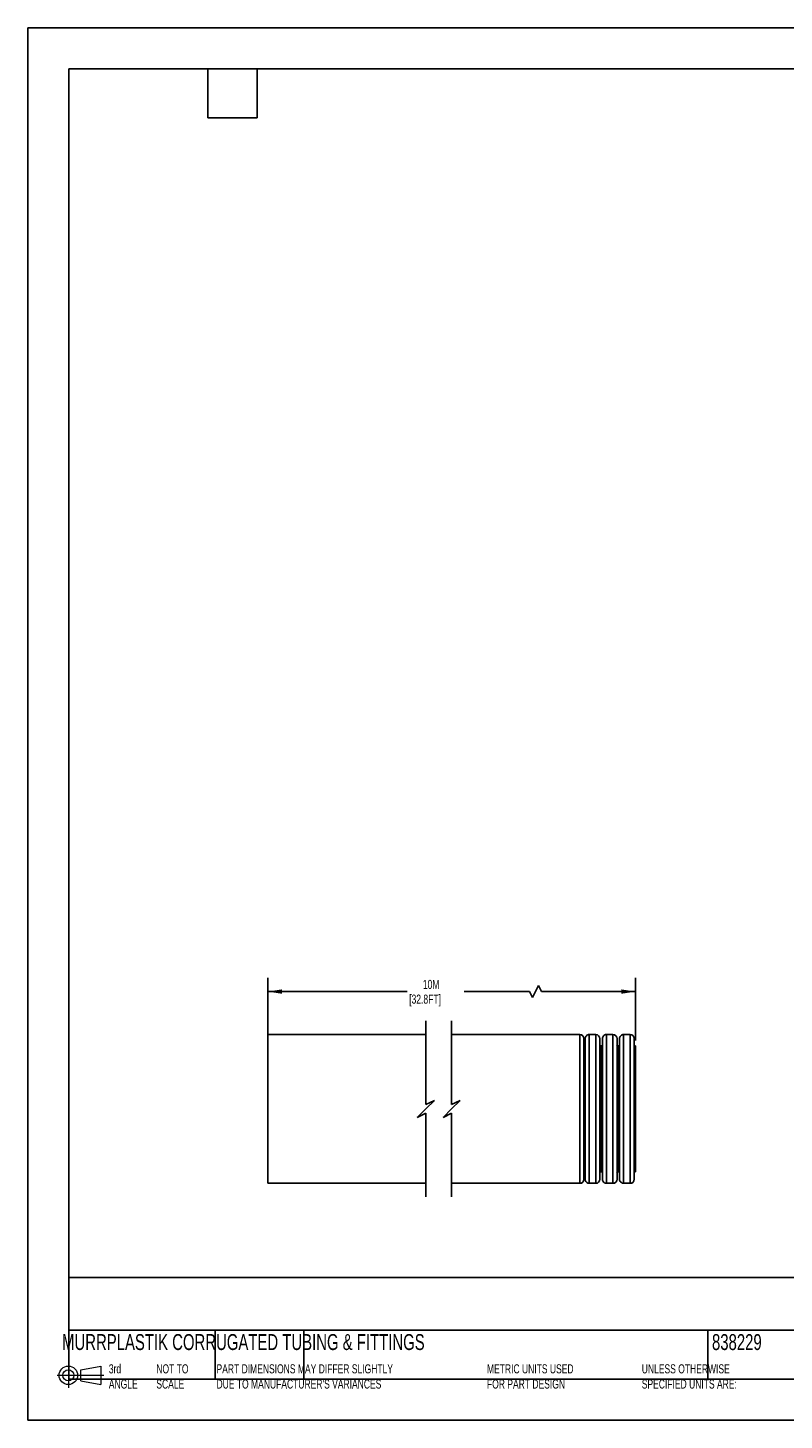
# Model space of a CAD drawing. Header units: millimetres. Extents: x 0 to 419, y 0 to 324.
# Tile 1 of 2: x 0 to 176, y 0 to 324. Entities that reach past the tile are written whole.
import ezdxf

# ---------------------------------------------------------------- set-up
doc = ezdxf.new("R2010")
doc.units = ezdxf.units.MM
doc.layers.add('DIMENSIONS', color=140, linetype='Continuous', lineweight=25)
doc.layers.add('TEXT', color=140, linetype='Continuous', lineweight=25)
doc.styles.add('SLDTEXTSTYLE0', font='TXT', dxfattribs={"width": 0.7})
doc.dimstyles.new('SLDDIMSTYLE2', dxfattribs={"dimtxt": 2.158008, "dimasz": 3.302, "dimexe": 0, "dimexo": 0.0625, "dimgap": 0.539502, "dimtad": 0, "dimtih": 1, "dimtoh": 1, "dimdec": 1, "dimrnd": 1e-09, "dimzin": 12, "dimdsep": 46, "dimtxsty": 'SLDTEXTSTYLE0', "dimsah": 1, "dimcen": 0.09, "dimadec": 0, "dimazin": 3, "dimtfac": 1, "dimtdec": 1, "dimtofl": 0, "dimtmove": 0, "dimatfit": 3, "dimfxl": 0, "dimfrac": 2, "dimtolj": 1, "dimtzin": 12, "dimarcsym": 0})

# ---------------------------------------------------------------- blocks, each defined once
blk = doc.blocks.new('Block11')
at = {"color": 7, "linetype": 'Continuous', "lineweight": 18}
for p, q in [((2.59, 5.31), (2.59, 0)), ((5.48, 4.17), (10.18, 5.03)), ((5.48, 1.6), (5.48, 4.17)), ((10.18, 5.03), (10.18, 0.73)), ((0, 2.88), (10.87, 2.88)), ((5.48, 1.6), (10.18, 0.73))]:
    blk.add_line(p, q, dxfattribs=at)
for radius in [2.15, 1.29]:
    blk.add_circle((2.59, 2.88), radius, dxfattribs=at)
blk = doc.blocks.new('Block12')
at = {"color": 7, "linetype": 'Continuous'}
blk.add_blockref('Block11', (0, 0), dxfattribs=at)
blk = doc.blocks.new('_D_2')
at = {"layer": 'DIMENSIONS'}
for p, q in [((55.85, 87.56), (55.85, 102.86)), ((118.87, 101.1), (117.46, 98.28)), ((119.57, 99.69), (118.87, 101.1)), ((141.41, 88.31), (141.41, 102.86)), ((55.85, 99.69), (88.26, 99.69)), ((116.75, 99.69), (101.57, 99.69)), ((117.46, 98.28), (116.75, 99.69)), ((141.41, 99.69), (119.57, 99.69))]:
    blk.add_line(p, q, dxfattribs=at)
for points in [[(55.85, 99.69), (59.15, 99.18), (59.15, 100.2)], [(141.41, 99.69), (138.1, 100.2), (138.1, 99.18)]]:
    blk.add_solid(points, dxfattribs=at)
at = {"layer": 'DIMENSIONS', "char_height": 2.117, "attachment_point": 1, "style": 'SLDTEXTSTYLE0'}
for s, insert in [('10M', (91.93, 102.42)), ('[32.8FT]', (88.75, 98.99))]:
    blk.add_mtext(s, dxfattribs=dict(at, insert=insert))

msp = doc.modelspace()

# ---------------------------------------------------------------- linework, layer by layer
at = {"color": 7, "linetype": 'Continuous'}
for p, q in [((0, 323.85), (0, 0)), ((0, 323.85), (419.1, 323.85)), ((419.1, 0), (0, 0))]:
    msp.add_line(p, q, dxfattribs=at)
for p, q in [((92.62, 89.69), (55.85, 89.69)), ((55.85, 72.39), (55.85, 89.69)), ((128.47, 89.69), (98.62, 89.69)), ((128.47, 89.69), (128.47, 72.39)), ((129.41, 72.39), (129.41, 88.75)), ((129.71, 56.03), (129.71, 88.75)), ((132.17, 89.69), (130.64, 89.69)), ((130.64, 55.09), (130.64, 89.69)), ((132.17, 55.09), (132.17, 89.69)), ((133.11, 56.03), (133.11, 88.75)), ((133.71, 56.03), (133.71, 88.75)), ((136.17, 89.69), (134.64, 89.69)), ((134.64, 55.09), (134.64, 89.69)), ((136.17, 55.09), (136.17, 89.69)), ((137.11, 56.03), (137.11, 88.75)), ((137.71, 56.03), (137.71, 88.75)), ((140.17, 89.69), (138.64, 89.69)), ((138.64, 55.09), (138.64, 89.69)), ((140.17, 55.09), (140.17, 89.69)), ((141.11, 56.03), (141.11, 88.75)), ((129.52, 87.04), (129.41, 87.04)), ((129.52, 57.74), (129.52, 87.04)), ((133.52, 87.04), (133.29, 87.04)), ((133.29, 57.74), (133.29, 87.04)), ((133.52, 57.74), (133.52, 87.04)), ((137.52, 87.04), (137.29, 87.04)), ((137.29, 57.74), (137.29, 87.04)), ((137.52, 57.74), (137.52, 87.04)), ((141.41, 87.04), (141.29, 87.04)), ((141.29, 57.74), (141.29, 87.04)), ((141.41, 57.74), (141.41, 87.04)), ((55.85, 55.09), (55.85, 72.39)), ((128.47, 72.39), (128.47, 55.09)), ((129.41, 56.03), (129.41, 72.39)), ((55.85, 55.09), (92.62, 55.09)), ((98.62, 55.09), (128.47, 55.09)), ((129.41, 57.74), (129.52, 57.74)), ((130.64, 55.09), (132.17, 55.09)), ((133.29, 57.74), (133.52, 57.74)), ((134.64, 55.09), (136.17, 55.09)), ((137.29, 57.74), (137.52, 57.74)), ((138.64, 55.09), (140.17, 55.09)), ((141.29, 57.74), (141.41, 57.74))]:
    msp.add_line(p, q)
for centre, radius, start, end in [((128.47, 88.75), 0.938, 359.9999, 89.9999), ((130.64, 88.75), 0.938, 89.9999, 180.0001), ((132.17, 88.75), 0.938, 359.9999, 89.9999), ((134.64, 88.75), 0.937, 89.9997, 180.0004), ((136.17, 88.75), 0.938, 359.9999, 89.9999), ((138.64, 88.75), 0.938, 89.9998, 180.0001), ((140.17, 88.75), 0.938, 359.9999, 89.9999), ((129.52, 87.23), 0.187, 269.9995, 0.0005), ((133.29, 87.23), 0.188, 180.0005, 270.0001), ((133.52, 87.23), 0.188, 269.9999, 359.9995), ((137.29, 87.23), 0.188, 180.0005, 270.0001), ((137.52, 87.23), 0.187, 269.9991, 0.0015), ((141.29, 87.23), 0.188, 180.0005, 270.0001), ((128.47, 56.03), 0.938, 270.0001, 0.0001), ((129.52, 57.55), 0.187, 359.9995, 90.0005), ((130.64, 56.03), 0.938, 179.9999, 270.0001), ((132.17, 56.03), 0.938, 270.0001, 0.0001), ((133.29, 57.55), 0.188, 89.9999, 179.9995), ((133.52, 57.55), 0.188, 0.0005, 90.0001), ((134.64, 56.03), 0.937, 179.9996, 270.0003), ((136.17, 56.03), 0.938, 270.0001, 0.0001), ((137.29, 57.55), 0.188, 89.9999, 179.9995), ((137.52, 57.55), 0.187, 359.9985, 90.0009), ((138.64, 56.03), 0.938, 179.9999, 270.0002), ((140.17, 56.03), 0.938, 270.0001, 0.0001), ((141.29, 57.55), 0.188, 89.9999, 179.9995)]:
    msp.add_arc(centre, radius, start, end)
at = {"layer": 'DIMENSIONS', "color": 140}
for p, q in [((92.62, 92.86), (92.62, 73.39)), ((98.62, 92.86), (98.62, 73.39)), ((92.62, 72.39), (90.62, 70.39)), ((90.62, 70.39), (92.62, 71.39)), ((92.62, 73.39), (94.62, 74.39)), ((94.62, 74.39), (92.62, 72.39)), ((92.62, 71.39), (92.62, 51.91)), ((98.62, 72.39), (96.62, 70.39)), ((96.62, 70.39), (98.62, 71.39)), ((98.62, 73.39), (100.62, 74.39)), ((100.62, 74.39), (98.62, 72.39)), ((98.62, 71.39), (98.62, 51.91))]:
    msp.add_line(p, q, dxfattribs=at)
at = {"layer": 'TEXT'}
for p, q in [((9.52, 314.32), (409.57, 314.32)), ((9.52, 314.32), (9.52, 9.52)), ((41.91, 302.89), (41.91, 314.32)), ((53.34, 302.89), (53.34, 314.32)), ((41.91, 302.89), (53.34, 302.89)), ((409.57, 33.19), (9.52, 33.19)), ((409.57, 20.95), (9.52, 20.95)), ((43.57, 20.95), (43.57, 9.52)), ((64.26, 20.95), (64.26, 9.52)), ((158.23, 20.95), (158.23, 9.52)), ((9.52, 9.52), (409.57, 9.52))]:
    msp.add_line(p, q, dxfattribs=at)

# ---------------------------------------------------------------- block references
msp.add_blockref('Block12', (6.84, 7.55), dxfattribs=at)

# ---------------------------------------------------------------- texts
at = {"layer": 'TEXT', "attachment_point": 1, "style": 'SLDTEXTSTYLE0'}
for s, insert, char_height in [('MURRPLASTIK CORRUGATED TUBING & FITTINGS', (7.97, 20.02), 3.7042), ('838229', (159.21, 20.02), 3.704), ('3rd^JANGLE', (18.85, 13), 2.117), ('NOT TO^JSCALE', (29.91, 13), 2.1167), ("PART DIMENSIONS MAY DIFFER SLIGHTLY ^JDUE TO MANUFACTURER'S VARIANCES", (43.91, 13), 2.1167), ('METRIC UNITS USED ^JFOR PART DESIGN', (106.85, 13), 2.1167), ('UNLESS OTHERWISE ^JSPECIFIED UNITS ARE:', (142.87, 13), 2.1167)]:
    msp.add_mtext(s, dxfattribs=dict(at, insert=insert, char_height=char_height))

# ---------------------------------------------------------------- dimensions: what is measured, and where the dimension line sits
at = {"layer": 'DIMENSIONS'}
dim = msp.add_linear_dim(base=(141.41, 99.69), p1=(55.85, 86.29), p2=(141.41, 87.04), angle=0, text='10M\\P[32.8FT]', dimstyle='SLDDIMSTYLE2', dxfattribs=at)
dim.commit()
dim.dimension.update_dxf_attribs({"geometry": '_D_2', "text_midpoint": (94.92, 99.69), "dimtype": 160})

doc.saveas('drawing.dxf')
